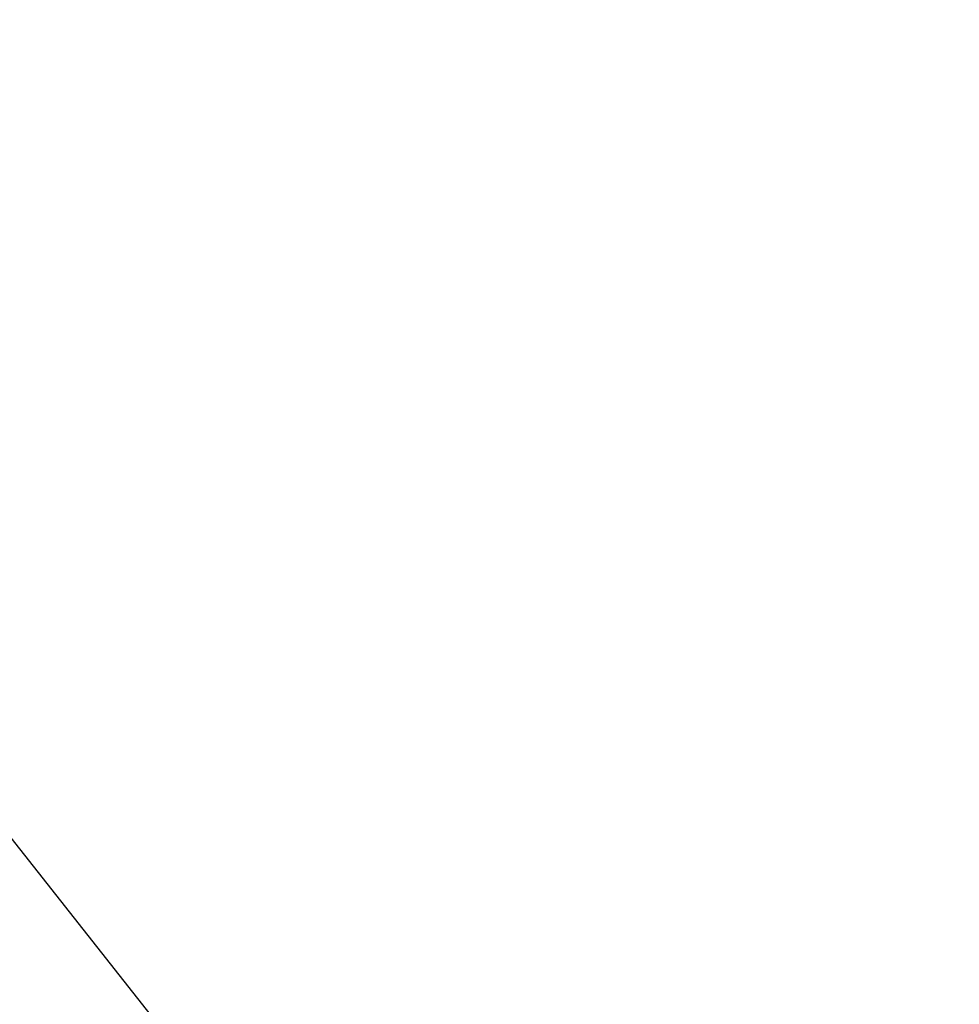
# Model space of a CAD drawing. Header units: millimetres. Extents: x 0 to 195, y 0 to 225.
# Tile 68 of 206: x 46.3243 to 46.3742, y 47.1878 to 47.2402. Entities that reach past the tile are written whole.
import ezdxf

# ---------------------------------------------------------------- set-up
doc = ezdxf.new("R2010")
doc.units = ezdxf.units.MM
doc.header["$LTSCALE"] = 25.4
doc.layers.get('0').update_dxf_attribs({"true_color": 0xff5454})

# ---------------------------------------------------------------- blocks, each defined once
blk = doc.blocks.new('TYBR-4685.STL')
at = {"color": 0}
mesh = blk.add_polyface(dxfattribs=at)
corners = [(85.574928, 71.030647, 911.679687), (84.659424, 71.905891, 909.441711), (85.448174, 70.649628, 911.479919), (84.779053, 72.298286, 909.622925)]
mesh.append_faces([[corners[k] for k in face] for face in [(0, 1, 2), (1, 0, 3)]], dxfattribs={"vtx0": -1, "color": 0})
mesh = blk.add_polyface(dxfattribs=at)
corners = [(86.224236, 70.625824, 908.26886), (85.194115, 71.885956, 905.697144), (85.673126, 71.862236, 905.642334)]
mesh.append_faces([[corners[k] for k in face] for face in [(0, 1, 2)]], dxfattribs={"color": 0})
mesh = blk.add_polyface(dxfattribs=at)
corners = [(82.240036, 68.765434, 932.400024), (89.122566, 69.925133, 911.92981), (88.500656, 70.675827, 910.962036)]
mesh.append_faces([[corners[k] for k in face] for face in [(0, 1, 2)]], dxfattribs={"color": 0})
mesh = blk.add_polyface(dxfattribs=at)
corners = [(86.536613, 69.272026, 913.283752), (85.443939, 70.280891, 911.228882), (86.515106, 68.925171, 913.004089), (85.448174, 70.649628, 911.479919)]
mesh.append_faces([[corners[k] for k in face] for face in [(0, 1, 2), (1, 0, 3)]], dxfattribs={"vtx0": -1, "color": 0})

msp = doc.modelspace()

# ---------------------------------------------------------------- block references
at = {"color": 250, "true_color": 0x2c2c2c}
msp.add_blockref('TYBR-4685.STL', (-39.136856, -23.437149), dxfattribs=at)

doc.saveas('drawing.dxf')
